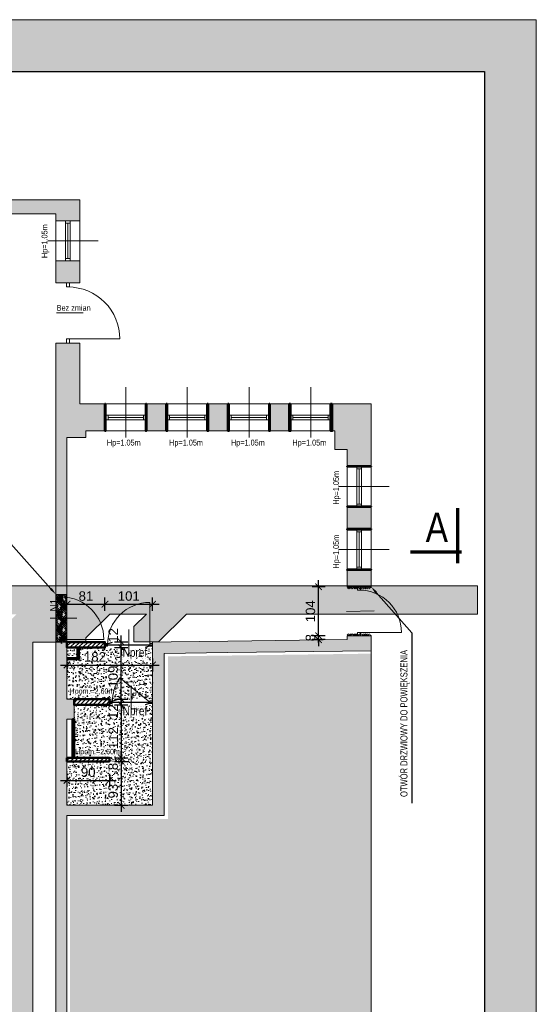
# Model space of a CAD drawing. Header units: millimetres. Extents: x 27795 to 53212, y -33906 to 41185.
# Tile 11 of 12: x 51801 to 52897, y -10352 to -8263. Entities that reach past the tile are written whole.
import ezdxf
from ezdxf import colors
from ezdxf.entities.mleader import LeaderData, LeaderLine
from ezdxf.math import Vec2, Vec3

# ---------------------------------------------------------------- set-up
doc = ezdxf.new("R2010")
doc.units = ezdxf.units.MM
doc.layers.get('0').update_dxf_attribs({"lineweight": 18})
doc.layers.get('Defpoints').update_dxf_attribs({"lineweight": 18})
for name, color, linetype, lineweight in [('BA_drz', 7, 'Continuous', 18), ('BA_txs', 2, 'Continuous', 18), ('Cienka', 7, 'Continuous', 18), ('PG_WIDOKOWE_CIENKIE', 1, 'Continuous', 18), ('PG_WYPOSAŻENIE', 1, 'Continuous', 18), ('PG_ŚCIANY_DZIAŁOWE', 3, 'Continuous', 18), ('PG_ŚCIANY_SŁUPY', 4, 'Continuous', 18), ('Przekrojowa', 60, 'Continuous', 18), ('WYBURZENIA', 160, 'Continuous', 30), ('Wymiarowa zewnętrzna', 50, 'Continuous', 18), ('WYPOSAŻENIE GARAŻU', 253, 'Continuous', 5)]:
    doc.layers.add(name, color=color, linetype=linetype, lineweight=lineweight)
doc.styles.add('BIKTC', font='bikromsw.shx', dxfattribs={"width": 0.8})
doc.styles.add('BIKTS', font='bikromsw.shx', dxfattribs={"width": 0.85})
doc.styles.get("Standard").update_dxf_attribs({"font": 'arial.ttf'})
doc.dimstyles.new('Styl 50', dxfattribs={"dimscale": 0, "dimtxt": 12.5, "dimasz": 8, "dimexe": 17.5, "dimexo": 0, "dimgap": 5, "dimtad": 1, "dimdec": 1, "dimtxsty": 'Standard', "dimblk": 'ARCHTICK', "dimcen": 6, "dimdle": 8, "dimadec": 0, "dimazin": 0, "dimtfac": 1, "dimtdec": 1, "dimtmove": 1, "dimatfit": 3, "dimldrblk": 'ARCHTICK', "dimfxl": 17.5, "dimfxlon": 1, "dimarcsym": 0})
pattern_1 = [(45, (-630.2565, 23161.467), (-4.49012806, 4.49012806), [])]
pattern_2 = [(45, (48897.756, -11743.978), (6.0616729, 10.1027881), [45.72, -22.86]), (135, (48897.756, -11743.978), (6.0616729, -10.1027881), [45.72, -22.86])]
pattern_3 = [(50, (48897.756, -11743.978), (18.218467, -1.59391), [1.905, -20.955]), (355, (48897.756, -11743.978), (-3.52434, 19.10568), [1.524, -16.76406]), (100.45144, (48899.274, -11744.11), (14.694125, 17.511775), [1.619, -17.809024]), (46.1842, (48897.756, -11738.898), (27.1079, -4.20423), [2.8575, -31.4325]), (96.63556, (48900.015, -11739.248), (23.74041, 24.74261), [2.4285, -26.71356]), (351.18415, (48897.756, -11738.898), (23.74041, 24.74261), [2.286, -25.14597]), (21, (48900.296, -11740.168), (15.16144, -10.22652), [1.905, -20.955]), (326, (48900.296, -11740.168), (6.1802, 18.4188), [1.524, -16.764]), (71.45144, (48901.56, -11741.02), (21.34164, 8.19228), [1.619, -17.80899]), (37.5, (48897.756, -11743.978), (0.30886, 8.455504), [0, -16.5608, 0, -17.018, 0, -16.8275]), (7.5, (48897.756, -11743.978), (6.681966, 10.018057), [0, -9.7028, 0, -16.1798, 0, -6.4135]), (327.5, (48892.092, -11743.978), (13.55906, -0.572874), [0, -6.35, 0, -19.812, 0, -26.289]), (317.5, (48889.552, -11743.978), (14.812918, 2.54265), [0, -8.255, 0, -13.1572, 0, -18.669])]

# ---------------------------------------------------------------- blocks, each defined once
blk = doc.blocks.new('A$C134dd6f3')
at = {"extrusion": (0, 0, -1)}
blk.add_line((55, 77.4), (55, 133.9), dxfattribs=at)
at = {"color": 0, "extrusion": (0, 0, -1)}
blk.add_line((0, 110), (0, 0), dxfattribs=at)
at = {"color": 0}
blk.add_arc((0, 110), 110, 270, 0, dxfattribs=at)
blk = doc.blocks.new('jamb')
blk.add_lwpolyline([(-0.5, -0.5), (-0.5, 0.5), (0.5, 0.5), (0.5, -0.5)], close=True)
blk = doc.blocks.new('dr1h901')
at = {"color": 0}
blk.add_line((-0.5, 0), (-0.5, 1), dxfattribs=at)
blk.add_line((0, 0.362), (0, -0.266))
blk.add_arc((-0.5, 0), 1, 0, 90, dxfattribs=at)
blk = doc.blocks.new('A$C6b6b2cc1')
at = {"color": 5, "lineweight": 20}
for p, q in [((17.9, 91), (29.9, 91)), ((17.9, 0), (29.9, 0))]:
    blk.add_line(p, q, dxfattribs=at)
for p, q in [((20.9, 85.5), (20.9, 91)), ((20.9, 91), (26.9, 91)), ((26.9, 85.5), (20.9, 85.5)), ((26.9, 91), (26.9, 85.5))]:
    blk.add_line(p, q)
at = {"color": 0, "extrusion": (0, 0, -1)}
blk.add_line((23.9, 5.5), (75.5, 69.3), dxfattribs=at)
at = {"extrusion": (0, 0, -1)}
blk.add_line((56.5, 45.5), (0, 45.5), dxfattribs=at)
at = {"color": 0, "extrusion": (0, 0, -1)}
blk.add_arc((-23.9, -4.5), 90, 90, 124.9595, dxfattribs=at)
at = {"layer": 'WYPOSAŻENIE GARAŻU', "color": 240, "true_color": 0xed1f24, "xscale": 5.5, "yscale": 5.999999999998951, "zscale": 5.5, "rotation": 90}
blk.add_blockref('jamb', (23.9, 2.8), dxfattribs=at)
blk = doc.blocks.new('A$Cbebb417c')
at = {"true_color": 0xffffff}
h = blk.add_hatch(color=7, dxfattribs=at)
h.dxf.hatch_style = 1
h.paths.add_polyline_path([(0, 4200), (0, 0), (2970, 0), (2970, 4200)])
h.paths.add_polyline_path([(300, 100), (300, 4100), (2870, 4100), (2870, 100)], flags=16)
at = {"layer": 'Cienka', "color": 1}
for p, q in [((0, 4200), (2970, 4200)), ((2970, 4200), (2970, 0))]:
    blk.add_line(p, q, dxfattribs=at)
at = {"layer": 'Przekrojowa', "color": 18, "lineweight": 30, "true_color": 0x000000}
for p, q in [((300, 4100), (2870, 4100)), ((2870, 4100), (2870, 100))]:
    blk.add_line(p, q, dxfattribs=at)
blk = doc.blocks.new('_ArchTick')
at = {"color": 0, "linetype": 'ByBlock', "const_width": 0.15}
blk.add_lwpolyline([(-0.5, -0.5), (0.5, 0.5)], dxfattribs=at)
blk = doc.blocks.new('*D612')
at = {"layer": 'Defpoints', "color": 0, "transparency": 16777216}
for p in [(51982.1, -9502.9), (51901.6, -9583.1), (51982.1, -9583.1)]:
    blk.add_point(p, dxfattribs=at)
at = {"layer": 'Wymiarowa zewnętrzna', "color": 0, "lineweight": -2, "transparency": 16777216}
for p, q in [((51887.6, -9502.9), (51996.1, -9502.9)), ((51901.6, -9516.9), (51901.6, -9488.9)), ((51982.1, -9516.9), (51982.1, -9488.9))]:
    blk.add_line(p, q, dxfattribs=at)
at = {"layer": 'Wymiarowa zewnętrzna', "color": 0, "lineweight": -2, "transparency": 16777216, "xscale": 14, "yscale": 14, "zscale": 14, "rotation": 180}
blk.add_blockref('_ArchTick', (51901.6, -9502.9), dxfattribs=at)
at = {"layer": 'Wymiarowa zewnętrzna', "color": 0, "lineweight": -2, "transparency": 16777216, "xscale": 14, "yscale": 14, "zscale": 14}
blk.add_blockref('_ArchTick', (51982.1, -9502.9), dxfattribs=at)
at = {"layer": 'Wymiarowa zewnętrzna', "color": 0, "transparency": 16777216, "insert": (51941.8, -9485.7), "char_height": 20, "attachment_point": 5}
blk.add_mtext('81', dxfattribs=at)
blk = doc.blocks.new('*D613')
at = {"layer": 'Defpoints', "color": 0, "transparency": 16777216}
for p in [(52083.1, -9502.9), (51982.1, -9583.1), (52083.1, -9583.1)]:
    blk.add_point(p, dxfattribs=at)
at = {"layer": 'Wymiarowa zewnętrzna', "color": 0, "lineweight": -2, "transparency": 16777216}
for p, q in [((51968.1, -9502.9), (52097.1, -9502.9)), ((51982.1, -9516.9), (51982.1, -9488.9)), ((52083.1, -9516.9), (52083.1, -9488.9))]:
    blk.add_line(p, q, dxfattribs=at)
at = {"layer": 'Wymiarowa zewnętrzna', "color": 0, "lineweight": -2, "transparency": 16777216, "xscale": 14, "yscale": 14, "zscale": 14, "rotation": 180}
blk.add_blockref('_ArchTick', (51982.1, -9502.9), dxfattribs=at)
at = {"layer": 'Wymiarowa zewnętrzna', "color": 0, "lineweight": -2, "transparency": 16777216, "xscale": 14, "yscale": 14, "zscale": 14}
blk.add_blockref('_ArchTick', (52083.1, -9502.9), dxfattribs=at)
at = {"layer": 'Wymiarowa zewnętrzna', "color": 0, "transparency": 16777216, "insert": (52032.6, -9485.7), "char_height": 20, "attachment_point": 5}
blk.add_mtext('101', dxfattribs=at)
blk = doc.blocks.new('*D614')
at = {"layer": 'Defpoints', "color": 0, "transparency": 16777216}
for p in [(51901.6, -9838.4), (51991.6, -9836.6), (51991.6, -9876.7)]:
    blk.add_point(p, dxfattribs=at)
at = {"layer": 'Wymiarowa zewnętrzna', "color": 0, "lineweight": -2, "transparency": 16777216}
for p, q in [((51887.6, -9876.7), (52005.6, -9876.7)), ((51901.6, -9862.7), (51901.6, -9890.7)), ((51991.6, -9862.7), (51991.6, -9890.7))]:
    blk.add_line(p, q, dxfattribs=at)
at = {"layer": 'Wymiarowa zewnętrzna', "color": 0, "lineweight": -2, "transparency": 16777216, "xscale": 14, "yscale": 14, "zscale": 14, "rotation": 180}
blk.add_blockref('_ArchTick', (51901.6, -9876.7), dxfattribs=at)
at = {"layer": 'Wymiarowa zewnętrzna', "color": 0, "lineweight": -2, "transparency": 16777216, "xscale": 14, "yscale": 14, "zscale": 14}
blk.add_blockref('_ArchTick', (51991.6, -9876.7), dxfattribs=at)
at = {"layer": 'Wymiarowa zewnętrzna', "color": 0, "transparency": 16777216, "insert": (51946.6, -9859.5), "char_height": 20, "attachment_point": 5}
blk.add_mtext('90', dxfattribs=at)
blk = doc.blocks.new('*D590')
at = {"layer": 'Defpoints', "color": 0, "transparency": 16777216}
for p in [(51969.9, -9836.6), (51969.9, -9929.6), (52016.7, -9929.6)]:
    blk.add_point(p, dxfattribs=at)
at = {"layer": 'Wymiarowa zewnętrzna', "color": 0, "lineweight": -2, "transparency": 16777216}
for p, q in [((52002.7, -9836.6), (52030.7, -9836.6)), ((52016.7, -9822.6), (52016.7, -9943.6)), ((52002.7, -9929.6), (52030.7, -9929.6))]:
    blk.add_line(p, q, dxfattribs=at)
at = {"layer": 'Wymiarowa zewnętrzna', "color": 0, "lineweight": -2, "transparency": 16777216, "xscale": 14, "yscale": 14, "zscale": 14}
for p, rotation in [((52016.7, -9836.6), 90), ((52016.7, -9929.6), 270)]:
    blk.add_blockref('_ArchTick', p, dxfattribs=dict(at, rotation=rotation))
at = {"layer": 'Wymiarowa zewnętrzna', "color": 0, "transparency": 16777216, "insert": (51999.5, -9899.6), "char_height": 20, "attachment_point": 5, "rotation": 90}
blk.add_mtext('93', dxfattribs=at)
blk = doc.blocks.new('*D591')
at = {"layer": 'Defpoints', "color": 0, "transparency": 16777216}
for p in [(51969.9, -9828.6), (51969.9, -9836.6), (52016.7, -9828.6)]:
    blk.add_point(p, dxfattribs=at)
at = {"layer": 'Wymiarowa zewnętrzna', "color": 0, "lineweight": -2, "transparency": 16777216}
for p, q in [((52016.7, -9828.6), (52016.7, -9814.6)), ((52002.7, -9828.6), (52030.7, -9828.6)), ((52002.7, -9836.6), (52030.7, -9836.6)), ((52016.7, -9836.6), (52016.7, -9828.6)), ((52016.7, -9836.6), (52016.7, -9850.6))]:
    blk.add_line(p, q, dxfattribs=at)
at = {"layer": 'Wymiarowa zewnętrzna', "color": 0, "lineweight": -2, "transparency": 16777216, "xscale": 14, "yscale": 14, "zscale": 14}
for p, rotation in [((52016.7, -9828.6), 270), ((52016.7, -9836.6), 90)]:
    blk.add_blockref('_ArchTick', p, dxfattribs=dict(at, rotation=rotation))
at = {"layer": 'Wymiarowa zewnętrzna', "color": 0, "transparency": 16777216, "insert": (51999.5, -9847.3), "char_height": 20, "attachment_point": 5, "rotation": 90}
blk.add_mtext('8', dxfattribs=at)
blk = doc.blocks.new('*D592')
at = {"layer": 'Defpoints', "color": 0, "transparency": 16777216}
for p in [(51970.4, -9716.6), (51969.9, -9828.6), (52016.7, -9828.6)]:
    blk.add_point(p, dxfattribs=at)
at = {"layer": 'Wymiarowa zewnętrzna', "color": 0, "lineweight": -2, "transparency": 16777216}
for p, q in [((52016.7, -9702.6), (52016.7, -9842.6)), ((52002.7, -9716.6), (52030.7, -9716.6)), ((52002.7, -9828.6), (52030.7, -9828.6))]:
    blk.add_line(p, q, dxfattribs=at)
at = {"layer": 'Wymiarowa zewnętrzna', "color": 0, "lineweight": -2, "transparency": 16777216, "xscale": 14, "yscale": 14, "zscale": 14}
for p, rotation in [((52016.7, -9716.6), 90), ((52016.7, -9828.6), 270)]:
    blk.add_blockref('_ArchTick', p, dxfattribs=dict(at, rotation=rotation))
at = {"layer": 'Wymiarowa zewnętrzna', "color": 0, "transparency": 16777216, "insert": (51999.7, -9786.9), "char_height": 20, "attachment_point": 5, "rotation": 90}
blk.add_mtext('112', dxfattribs=at)
blk = doc.blocks.new('*D593')
at = {"layer": 'Defpoints', "color": 0, "transparency": 16777216}
for p in [(51970.4, -9704.6), (52016.7, -9704.6), (51970.4, -9716.6)]:
    blk.add_point(p, dxfattribs=at)
at = {"layer": 'Wymiarowa zewnętrzna', "color": 0, "lineweight": -2, "transparency": 16777216}
for p, q in [((52016.7, -9704.6), (52016.7, -9690.6)), ((52002.7, -9704.6), (52030.7, -9704.6)), ((52016.7, -9716.6), (52016.7, -9704.6)), ((52002.7, -9716.6), (52030.7, -9716.6)), ((52016.7, -9716.6), (52016.7, -9730.6))]:
    blk.add_line(p, q, dxfattribs=at)
at = {"layer": 'Wymiarowa zewnętrzna', "color": 0, "lineweight": -2, "transparency": 16777216, "xscale": 14, "yscale": 14, "zscale": 14}
for p, rotation in [((52016.7, -9704.6), 270), ((52016.7, -9716.6), 90)]:
    blk.add_blockref('_ArchTick', p, dxfattribs=dict(at, rotation=rotation))
at = {"layer": 'Wymiarowa zewnętrzna', "color": 0, "transparency": 16777216, "insert": (51999.7, -9730.6), "char_height": 20, "attachment_point": 5, "rotation": 90}
blk.add_mtext('12', dxfattribs=at)
blk = doc.blocks.new('*D594')
at = {"layer": 'Defpoints', "color": 0, "transparency": 16777216}
for p in [(51960.4, -9595.1), (52016.7, -9595.1), (51970.4, -9704.6)]:
    blk.add_point(p, dxfattribs=at)
at = {"layer": 'Wymiarowa zewnętrzna', "color": 0, "lineweight": -2, "transparency": 16777216}
for p, q in [((52016.7, -9718.6), (52016.7, -9581.1)), ((52002.7, -9595.1), (52030.7, -9595.1)), ((52002.7, -9704.6), (52030.7, -9704.6))]:
    blk.add_line(p, q, dxfattribs=at)
at = {"layer": 'Wymiarowa zewnętrzna', "color": 0, "lineweight": -2, "transparency": 16777216, "xscale": 14, "yscale": 14, "zscale": 14}
for p, rotation in [((52016.7, -9595.1), 90), ((52016.7, -9704.6), 270)]:
    blk.add_blockref('_ArchTick', p, dxfattribs=dict(at, rotation=rotation))
at = {"layer": 'Wymiarowa zewnętrzna', "color": 0, "transparency": 16777216, "insert": (51999.5, -9656.5), "char_height": 20, "attachment_point": 5, "rotation": 90}
blk.add_mtext('109', dxfattribs=at)
blk = doc.blocks.new('*D615')
at = {"layer": 'Defpoints', "color": 0, "transparency": 16777216}
for p in [(51982.1, -9583.1), (52016.7, -9583.1), (51982.1, -9595.1)]:
    blk.add_point(p, dxfattribs=at)
at = {"layer": 'Wymiarowa zewnętrzna', "color": 0, "lineweight": -2, "transparency": 16777216}
for p, q in [((52002.7, -9583.1), (52030.7, -9583.1)), ((52016.7, -9583.1), (52016.7, -9569.1)), ((52016.7, -9595.1), (52016.7, -9583.1)), ((52002.7, -9595.1), (52030.7, -9595.1)), ((52016.7, -9595.1), (52016.7, -9609.1))]:
    blk.add_line(p, q, dxfattribs=at)
at = {"layer": 'Wymiarowa zewnętrzna', "color": 0, "lineweight": -2, "transparency": 16777216, "xscale": 14, "yscale": 14, "zscale": 14}
for p, rotation in [((52016.7, -9583.1), 270), ((52016.7, -9595.1), 90)]:
    blk.add_blockref('_ArchTick', p, dxfattribs=dict(at, rotation=rotation))
at = {"layer": 'Wymiarowa zewnętrzna', "color": 0, "transparency": 16777216, "insert": (51999.7, -9569.1), "char_height": 20, "attachment_point": 5, "rotation": 90}
blk.add_mtext('12', dxfattribs=at)
blk = doc.blocks.new('*D616')
at = {"layer": 'Defpoints', "color": 0, "transparency": 16777216}
for p in [(52435.3, -9569.9), (52495.6, -9569.9), (52495.6, -9578.1)]:
    blk.add_point(p, dxfattribs=at)
at = {"layer": 'Wymiarowa zewnętrzna', "color": 0, "lineweight": -2, "transparency": 16777216}
for p, q in [((52435.3, -9569.9), (52435.3, -9555.9)), ((52449.3, -9569.9), (52421.3, -9569.9)), ((52449.3, -9578.1), (52421.3, -9578.1)), ((52435.3, -9578.1), (52435.3, -9569.9)), ((52435.3, -9578.1), (52435.3, -9592.1))]:
    blk.add_line(p, q, dxfattribs=at)
at = {"layer": 'Wymiarowa zewnętrzna', "color": 0, "lineweight": -2, "transparency": 16777216, "xscale": 14, "yscale": 14, "zscale": 14}
for p, rotation in [((52435.3, -9569.9), 270), ((52435.3, -9578.1), 90)]:
    blk.add_blockref('_ArchTick', p, dxfattribs=dict(at, rotation=rotation))
at = {"layer": 'Wymiarowa zewnętrzna', "color": 0, "transparency": 16777216, "insert": (52418.1, -9574), "char_height": 20, "attachment_point": 5, "rotation": 90}
blk.add_mtext('8', dxfattribs=at)
blk = doc.blocks.new('*D617')
at = {"layer": 'Defpoints', "color": 0, "transparency": 16777216}
for p in [(52435.3, -9465.9), (52495.6, -9465.9), (52495.6, -9569.9)]:
    blk.add_point(p, dxfattribs=at)
at = {"layer": 'Wymiarowa zewnętrzna', "color": 0, "lineweight": -2, "transparency": 16777216}
for p, q in [((52435.3, -9583.9), (52435.3, -9451.9)), ((52449.3, -9465.9), (52421.3, -9465.9)), ((52449.3, -9569.9), (52421.3, -9569.9))]:
    blk.add_line(p, q, dxfattribs=at)
at = {"layer": 'Wymiarowa zewnętrzna', "color": 0, "lineweight": -2, "transparency": 16777216, "xscale": 14, "yscale": 14, "zscale": 14}
for p, rotation in [((52435.3, -9465.9), 90), ((52435.3, -9569.9), 270)]:
    blk.add_blockref('_ArchTick', p, dxfattribs=dict(at, rotation=rotation))
at = {"layer": 'Wymiarowa zewnętrzna', "color": 0, "transparency": 16777216, "insert": (52418.1, -9517.9), "char_height": 20, "attachment_point": 5, "rotation": 90}
blk.add_mtext('104', dxfattribs=at)
blk = doc.blocks.new('*D606')
at = {"layer": 'Defpoints', "color": 0, "transparency": 16777216}
for p in [(51901.6, -9603), (52083.1, -9603.6), (52083.1, -9632)]:
    blk.add_point(p, dxfattribs=at)
at = {"layer": 'Wymiarowa zewnętrzna', "color": 0, "lineweight": -2, "transparency": 16777216}
for p, q in [((51901.6, -9618), (51901.6, -9646)), ((52083.1, -9618), (52083.1, -9646)), ((51887.6, -9632), (52097.1, -9632))]:
    blk.add_line(p, q, dxfattribs=at)
at = {"layer": 'Wymiarowa zewnętrzna', "color": 0, "lineweight": -2, "transparency": 16777216, "xscale": 14, "yscale": 14, "zscale": 14, "rotation": 180}
blk.add_blockref('_ArchTick', (51901.6, -9632), dxfattribs=at)
at = {"layer": 'Wymiarowa zewnętrzna', "color": 0, "lineweight": -2, "transparency": 16777216, "xscale": 14, "yscale": 14, "zscale": 14}
blk.add_blockref('_ArchTick', (52083.1, -9632), dxfattribs=at)
at = {"layer": 'Wymiarowa zewnętrzna', "color": 0, "transparency": 16777216, "insert": (51960.9, -9614.8), "char_height": 20, "attachment_point": 5}
blk.add_mtext('182', dxfattribs=at)

msp = doc.modelspace()

# ---------------------------------------------------------------- hatches: boundary and pattern name
at = {"true_color": 0x636466, "transparency": 33554610}
h = msp.add_hatch(dxfattribs=at)
h.set_pattern_fill('AR-CONC', color=251, scale=0.1)
h.paths.add_polyline_path([(51302.79, -9708.36), (51302.79, -9569.36), (51398.17, -9473.99), (51251.94, -9327.76), (51224.54, -9300.36), (51309.4, -9300.36), (51473.1, -9464.07), (52772.23, -9464.07), (52772.23, -9524.07), (52154.78, -9524.07), (52095.89, -9582.96), (52043.72, -9582.96), (52043.72, -9550.28), (52069.93, -9524.07), (51992.25, -9524.07), (51941.78, -9574.54), (51941.78, -9583.12), (51901.59, -9583.12), (51828.9, -9583.12), (51828.9, -10531.48), (52199.78, -10902.36), (52114.92, -10902.36), (52112.09, -10899.53), (52112.09, -10883.86), (52096.42, -10883.86), (51828.9, -10616.33), (51828.9, -10837.09), (51942.09, -10837.09), (51942.09, -10895.86), (51866.59, -10895.86), (51866.59, -10936.86), (51839.36, -10936.86), (51755.94, -10853.44), (51443.39, -10853.44), (51359.97, -10936.86), (51343.09, -10936.86), (51343.09, -10895.86), (51244.72, -10895.86), (51244.72, -10873.64), (51324.93, -10793.44), (51768.9, -10793.44), (51768.9, -9549.68), (51794.51, -9524.07), (51432.94, -9524.07), (51362.79, -9594.22), (51362.79, -9708.36)])
h = msp.add_hatch(dxfattribs=at)
h.set_pattern_fill('AR-CONC', color=251, scale=0.1)
h.set_pattern_definition(pattern_3)
h.paths.add_polyline_path([(51901.59, -9704.62), (51901.59, -9595.12), (52083.09, -9595.12), (52083.09, -9704.62)])
at = {"lineweight": 20, "true_color": 0x939598}
h = msp.add_hatch(dxfattribs=at)
h.set_pattern_fill('ANGLE', color=252, scale=2, angle=45)
h.set_pattern_definition([(45, (-611.841, 16051.589), (-9.8782817, 9.8782817), [10.16, -3.81]), (135, (-611.841, 16051.589), (-9.8782817, -9.8782817), [10.16, -3.81])])
h.paths.add_polyline_path([(52115.71, -9958.35), (51908.1, -9958.35), (51908.1, -10506.99), (52546.59, -10506.99), (52546.47, -9607.88), (52495.48, -9608.5), (52495.59, -9608.54), (52115.71, -9613.54)])
at = {"true_color": 0x636466, "transparency": 33554610}
h = msp.add_hatch(dxfattribs=at)
h.set_pattern_fill('AR-CONC', color=251, scale=0.1)
h.set_pattern_definition(pattern_3)
h.paths.add_polyline_path([(51901.59, -9929.62), (51901.59, -9838.37), (51901.59, -9836.62), (51991.59, -9836.62), (51991.59, -9828.62), (51916.59, -9828.62), (51916.59, -9716.62), (52083.09, -9716.68), (52083.09, -9929.62)])
at = {"layer": 'PG_WIDOKOWE_CIENKIE', "lineweight": 18}
h = msp.add_hatch(dxfattribs=at)
h.set_pattern_fill('LINE', scale=2, angle=45)
h.set_pattern_definition(pattern_1)
h.paths.add_polyline_path([(51982.09, -9583.12), (51901.59, -9583.12), (51901.59, -9595.12), (51982.09, -9595.12)])
h = msp.add_hatch(dxfattribs=at)
h.set_pattern_fill('LINE', scale=2, angle=45)
h.set_pattern_definition(pattern_1)
h.paths.add_polyline_path([(51992.09, -9704.62), (51916.59, -9704.62), (51916.59, -9716.62), (51992.09, -9716.62)])
h = msp.add_hatch(dxfattribs=at)
h.set_pattern_fill('LINE', scale=2, angle=45)
h.set_pattern_definition(pattern_1)
h.paths.add_polyline_path([(51991.59, -9828.62), (51901.59, -9828.62), (51901.59, -9836.62), (51991.59, -9836.62)])
at = {"layer": 'PG_ŚCIANY_DZIAŁOWE', "true_color": 0x939598, "transparency": 33554610}
h = msp.add_hatch(color=252, dxfattribs=at)
h.dxf.hatch_style = 1
h.paths.add_polyline_path([(51710.09, -8766.86), (51742.09, -8766.86), (51742.09, -8718.86), (51710.09, -8718.86), (51710.09, -8674.86), (51878.09, -8674.86), (51878.09, -8689.61), (51929.09, -8689.61), (51929.09, -8644.86), (51680.09, -8644.86), (51680.09, -9105.86), (50589.59, -9105.86), (50589.59, -9135.86), (50681.59, -9135.86), (50681.59, -9149.86), (50724.59, -9149.86), (50724.59, -9135.86), (51280.59, -9135.86), (51280.59, -9149.86), (51324.59, -9149.86), (51324.59, -9135.86), (51710.09, -9135.86)])
h = msp.add_hatch(color=252, dxfattribs=at)
h.dxf.hatch_style = 1
h.paths.add_polyline_path([(51929.09, -8774.61), (51878.09, -8774.61), (51878.09, -8820.86), (51929.09, -8820.86)])
h = msp.add_hatch(color=252, dxfattribs=at)
h.dxf.hatch_style = 1
h.paths.add_polyline_path([(51884.84, -9577.62), (51889.84, -9577.62), (51889.84, -9583.12), (51884.84, -9583.12)])
h.paths.add_polyline_path([(51878.09, -9482.12), (51901.59, -9482.12), (51901.59, -9149.12), (51941.59, -9149.12), (51941.59, -9135.12), (51982.09, -9135.12), (51982.09, -9077.86), (51929.09, -9077.86), (51929.09, -8948.86), (51878.09, -8948.86)])
h.paths.add_polyline_path([(51901.59, -9583.12), (51889.84, -9583.12), (51889.84, -9577.62), (51884.84, -9577.62), (51884.84, -9583.12), (51878.09, -9583.12), (51878.09, -10536.86), (52073.22, -10536.86), (52073.22, -10576.61), (52093.09, -10576.61), (52093.09, -10759.86), (52378.09, -10759.86), (52378.09, -10744.86), (52108.09, -10744.86), (52108.09, -10536.86), (52496.09, -10536.86), (52496.09, -10759.86), (52535.09, -10759.86), (52535.09, -10762.86), (52665.14, -10762.86), (52704.09, -10762.86), (52741.02, -10732.86), (52546.59, -10732.86), (52546.59, -10511.86), (51901.59, -10511.86), (51901.59, -9951.12), (52083.09, -9951.12), (52083.09, -9929.62), (51901.59, -9929.62), (51901.59, -9747.12), (51916.59, -9747.12), (51916.59, -9704.62), (51901.59, -9704.62)])
h = msp.add_hatch(color=252, dxfattribs=at)
h.dxf.hatch_style = 1
h.paths.add_polyline_path([(52112.09, -9077.86), (52070.09, -9077.86), (52070.09, -9135.12), (52112.09, -9135.12)])
h = msp.add_hatch(color=252, dxfattribs=at)
h.dxf.hatch_style = 1
h.paths.add_polyline_path([(52243.09, -9077.86), (52201.09, -9077.86), (52201.09, -9135.12), (52243.09, -9135.12)])
h = msp.add_hatch(color=252, dxfattribs=at)
h.dxf.hatch_style = 1
h.paths.add_polyline_path([(52372.59, -9077.86), (52332.09, -9077.86), (52332.09, -9135.12), (52372.59, -9135.12)])
h = msp.add_hatch(color=252, dxfattribs=at)
h.dxf.hatch_style = 1
h.paths.add_polyline_path([(52546.59, -9077.86), (52464.09, -9077.86), (52464.09, -9135.12), (52469.59, -9135.12), (52469.59, -9174.62), (52483.25, -9174.62), (52495.59, -9174.62), (52495.59, -9210.12), (52546.59, -9210.12)])
h = msp.add_hatch(color=252, dxfattribs=at)
h.dxf.hatch_style = 1
h.paths.add_polyline_path([(52546.59, -9296.12), (52495.59, -9296.12), (52495.59, -9343.12), (52546.59, -9343.12)])
h = msp.add_hatch(color=252, dxfattribs=at)
h.dxf.hatch_style = 1
h.paths.add_polyline_path([(52546.59, -9430.12), (52495.59, -9430.12), (52495.59, -9465.87), (52546.59, -9465.87)])
h = msp.add_hatch(color=252, dxfattribs=at)
h.dxf.hatch_style = 1
h.paths.add_polyline_path([(52546.59, -9577.5), (52546.59, -9569.87), (52495.59, -9569.87), (52495.59, -9578.12), (52242.59, -9581.18), (52122.59, -9582.64), (52083.09, -9583.12), (52083.09, -9929.62), (52083.09, -9951.12), (52107.59, -9951.12), (52107.59, -9607.32), (52242.59, -9605.68), (52546.59, -9602)])
at = {"layer": 'WYBURZENIA', "lineweight": 18, "true_color": 0x636466, "transparency": 33554674}
h = msp.add_hatch(dxfattribs=at)
h.set_pattern_fill('HOUND', color=251, scale=1.8, angle=45)
h.set_pattern_definition(pattern_2)
h.paths.add_polyline_path([(51878.09, -9482.12), (51901.59, -9482.12), (51901.59, -9583.12), (51878.09, -9583.12)])
h = msp.add_hatch(dxfattribs=at)
h.set_pattern_fill('HOUND', color=251, scale=1.8, angle=45)
h.set_pattern_definition(pattern_2)
h.paths.add_polyline_path([(52495.59, -9465.87), (52546.59, -9465.87), (52546.59, -9470.12), (52495.59, -9470.12)])
h = msp.add_hatch(dxfattribs=at)
h.set_pattern_fill('HOUND', color=251, scale=1.8, angle=45)
h.set_pattern_definition(pattern_2)
h.paths.add_polyline_path([(52495.59, -9565.62), (52546.59, -9565.62), (52546.59, -9569.87), (52495.59, -9569.87)])

# ---------------------------------------------------------------- linework, layer by layer
at = {"lineweight": 20}
for p, q in [((51929.09, -8644.86), (51680.09, -8644.86)), ((51929.09, -8820.86), (51929.09, -8644.86)), ((51878.09, -8674.86), (51710.09, -8674.86)), ((51878.09, -8820.86), (51878.09, -8674.86)), ((51878.09, -8689.61), (51929.09, -8689.61)), ((51967.61, -8732.11), (51860.8, -8732.11)), ((51929.09, -8774.61), (51878.09, -8774.61)), ((51929.09, -8820.86), (51878.09, -8820.86)), ((51878.09, -8948.86), (51878.09, -9482.12)), ((51929.09, -8948.86), (51878.09, -8948.86)), ((51929.09, -9077.86), (51929.09, -8948.86)), ((52026.31, -9042.47), (52026.31, -9149.28)), ((52156.81, -9042.47), (52156.81, -9149.28)), ((52287.81, -9042.47), (52287.81, -9149.28)), ((52418.56, -9042.47), (52418.56, -9149.28)), ((51982.09, -9135.12), (51982.09, -9077.86)), ((52070.09, -9135.12), (52070.09, -9077.86)), ((52112.09, -9135.12), (52112.09, -9077.86)), ((52201.09, -9135.12), (52201.09, -9077.86)), ((52243.09, -9135.12), (52243.09, -9077.86)), ((52332.09, -9135.12), (52332.09, -9077.86)), ((52372.59, -9135.12), (52372.59, -9077.86)), ((52464.09, -9135.12), (52464.09, -9077.86)), ((51901.59, -9149.12), (51941.59, -9149.12)), ((52469.59, -9135.12), (51941.59, -9135.12)), ((51941.59, -9149.12), (51941.59, -9135.12)), ((52469.59, -9174.62), (52469.59, -9135.12)), ((52469.59, -9174.62), (52495.59, -9174.62)), ((52495.59, -9210.12), (52546.59, -9210.12)), ((52526.09, -9210.62), (52516.09, -9210.62)), ((52585.11, -9253.33), (52478.3, -9253.33)), ((52526.09, -9295.62), (52516.09, -9295.62)), ((52495.59, -9343.12), (52546.59, -9343.12)), ((52495.59, -9343.12), (52546.59, -9343.12)), ((52495.59, -9343.12), (52546.59, -9343.12)), ((52526.09, -9344.12), (52516.09, -9344.12)), ((52585.11, -9386.62), (52478.3, -9386.62)), ((52495.59, -9430.12), (52546.59, -9430.12)), ((52526.09, -9429.12), (52516.09, -9429.12)), ((52495.59, -9465.87), (52546.59, -9465.87)), ((52521.09, -9562.87), (52611.09, -9562.87)), ((51878.09, -9583.12), (51878.09, -10536.86)), ((52122.59, -9582.64), (52083.09, -9583.12)), ((52122.59, -9582.64), (52242.59, -9581.18)), ((52495.59, -9578.12), (52242.59, -9581.18)), ((52495.59, -9578.12), (52495.59, -9569.87)), ((52495.59, -9569.87), (52546.59, -9569.87)), ((52242.59, -9605.68), (52107.59, -9607.32)), ((52546.59, -9602), (52242.59, -9605.68)), ((51901.59, -9929.62), (51971.59, -9929.62)), ((51901.59, -9929.62), (52083.09, -9929.62)), ((51901.59, -10511.86), (51901.59, -9951.12))]:
    msp.add_line(p, q, dxfattribs=at)
for p, q in [((51898.59, -8689.61), (51898.59, -8774.61)), ((51908.59, -8689.61), (51908.59, -8774.61)), ((51898.59, -8694.61), (51908.59, -8694.61)), ((51903.59, -8694.61), (51903.59, -8769.61)), ((51908.59, -8769.61), (51898.59, -8769.61)), ((51906.59, -8820.86), (51900.59, -8820.86)), ((51900.59, -8820.86), (51900.59, -8829.86)), ((51900.59, -8829.86), (51906.59, -8829.86)), ((51906.59, -8829.86), (51906.59, -8820.86)), ((51906.59, -8939.86), (51900.59, -8939.86)), ((51900.59, -8939.86), (51900.59, -8948.86)), ((51906.59, -8948.86), (51906.59, -8939.86)), ((51900.59, -8948.86), (51906.59, -8948.86)), ((52068.59, -9101.49), (51983.59, -9101.49)), ((51983.59, -9101.49), (51983.59, -9111.49)), ((51988.59, -9101.49), (51988.59, -9111.49)), ((52063.59, -9106.49), (51988.59, -9106.49)), ((52063.59, -9101.49), (52063.59, -9111.49)), ((52068.59, -9101.49), (52068.59, -9111.49)), ((52199.09, -9101.49), (52114.09, -9101.49)), ((52114.09, -9101.49), (52114.09, -9111.49)), ((52119.09, -9101.49), (52119.09, -9111.49)), ((52194.09, -9106.49), (52119.09, -9106.49)), ((52194.09, -9101.49), (52194.09, -9111.49)), ((52199.09, -9101.49), (52199.09, -9111.49)), ((52330.09, -9101.49), (52245.09, -9101.49)), ((52245.09, -9101.49), (52245.09, -9111.49)), ((52250.09, -9101.49), (52250.09, -9111.49)), ((52325.09, -9106.49), (52250.09, -9106.49)), ((52325.09, -9101.49), (52325.09, -9111.49)), ((52330.09, -9101.49), (52330.09, -9111.49)), ((52460.84, -9101.49), (52375.84, -9101.49)), ((52375.84, -9101.49), (52375.84, -9111.49)), ((52380.84, -9101.49), (52380.84, -9111.49)), ((52455.84, -9106.49), (52380.84, -9106.49)), ((52455.84, -9101.49), (52455.84, -9111.49)), ((52460.84, -9101.49), (52460.84, -9111.49)), ((52068.59, -9111.49), (51983.59, -9111.49)), ((52199.09, -9111.49), (52114.09, -9111.49)), ((52330.09, -9111.49), (52245.09, -9111.49)), ((52460.84, -9111.49), (52375.84, -9111.49)), ((52516.09, -9295.62), (52516.09, -9210.62)), ((52526.09, -9295.62), (52526.09, -9210.62)), ((52526.09, -9215.62), (52516.09, -9215.62)), ((52521.09, -9290.62), (52521.09, -9215.62)), ((52526.09, -9290.62), (52516.09, -9290.62)), ((52516.09, -9429.12), (52516.09, -9344.12)), ((52526.09, -9349.12), (52516.09, -9349.12)), ((52521.09, -9424.12), (52521.09, -9349.12)), ((52526.09, -9429.12), (52526.09, -9344.12)), ((52526.09, -9424.12), (52516.09, -9424.12)), ((52518.09, -9465.87), (52524.09, -9465.87)), ((52518.09, -9465.87), (52518.09, -9472.87)), ((52518.09, -9472.87), (52524.09, -9472.87)), ((52524.09, -9472.87), (52524.09, -9465.87)), ((52518.09, -9562.87), (52524.09, -9562.87)), ((52518.09, -9569.87), (52518.09, -9562.87)), ((52524.09, -9562.87), (52524.09, -9569.87)), ((52518.09, -9569.87), (52524.09, -9569.87)), ((52546.59, -10732.86), (52546.59, -9577.5))]:
    msp.add_line(p, q)
at = {"lineweight": 18}
msp.add_line((51916.59, -9804.98), (51916.59, -9753.66), dxfattribs=at)
at = {"lineweight": 20}
msp.add_arc((52521.09, -9562.87), 90, 0, 90, dxfattribs=at)
at = {"layer": 'Cienka'}
for p, q in [((51901.59, -9482.12), (51878.09, -9482.12)), ((52494.56, -9518.39), (52552.83, -9517.23)), ((51901.59, -9583.12), (51878.09, -9583.12)), ((52083.09, -9583.12), (52083.09, -9595.12)), ((51901.59, -9595.12), (51901.59, -9704.62)), ((52083.09, -9704.62), (52083.09, -9716.62)), ((51916.59, -9716.62), (51916.59, -9828.62)), ((51901.59, -9929.62), (51901.59, -9836.62)), ((51901.59, -9836.62), (51901.59, -9929.62))]:
    msp.add_line(p, q, dxfattribs=at)
at = {"layer": 'Defpoints', "color": 6, "lineweight": 20}
msp.add_lwpolyline([(51302.79, -9708.36), (51302.79, -9569.36), (51398.17, -9473.99), (51251.94, -9327.76), (51224.54, -9300.36), (51309.4, -9300.36), (51473.1, -9464.07), (52772.23, -9464.07), (52772.23, -9524.07), (52154.78, -9524.07), (52095.89, -9582.96), (52043.72, -9582.96), (52043.72, -9550.28), (52069.93, -9524.07), (51992.25, -9524.07), (51941.78, -9574.54), (51941.78, -9583.12), (51901.59, -9583.12), (51828.9, -9583.12), (51828.9, -10531.48)], dxfattribs=at)
msp.add_lwpolyline([(51878.09, -9482.12), (51901.59, -9482.12), (51901.59, -9583.12), (51878.09, -9583.12)], close=True, dxfattribs=at)
at = {"layer": 'PG_WIDOKOWE_CIENKIE', "color": 18, "lineweight": 70, "true_color": 0x000000}
for p, q in [((52730.4, -9415.62), (52730.4, -9299.12)), ((52630.4, -9392.12), (52738.4, -9392.12))]:
    msp.add_line(p, q, dxfattribs=at)
at = {"layer": 'PG_WIDOKOWE_CIENKIE', "color": 18, "lineweight": 50, "true_color": 0x000000}
for p, q in [((51923.59, -9595.12), (51923.59, -9617.09)), ((51926.59, -9595.12), (51926.59, -9620.12)), ((51926.59, -9620.12), (51901.59, -9619.87)), ((51923.59, -9617.09), (51901.62, -9616.87)), ((51992.09, -9704.62), (51992.09, -9716.62)), ((51916.59, -9716.62), (51992.09, -9716.62)), ((51913.59, -9747.12), (51913.59, -9828.62)), ((51916.59, -9747.12), (51916.59, -9828.62)), ((51901.59, -9836.62), (51991.59, -9836.62)), ((51991.59, -9828.62), (51991.59, -9836.62))]:
    msp.add_line(p, q, dxfattribs=at)
for points in [[(51983.59, -9077.86), (51982.09, -9077.86), (51982.09, -9135.12), (51983.59, -9135.12)], [(52070.09, -9077.86), (52068.59, -9077.86), (52068.59, -9135.12), (52070.09, -9135.12)], [(52114.09, -9077.86), (52112.09, -9077.86), (52112.09, -9135.12), (52114.09, -9135.12)], [(52201.09, -9077.86), (52199.09, -9077.86), (52199.09, -9135.12), (52201.09, -9135.12)], [(52245.09, -9077.86), (52243.09, -9077.86), (52243.09, -9135.12), (52245.09, -9135.12)], [(52332.09, -9077.86), (52330.09, -9077.86), (52330.09, -9135.12), (52332.09, -9135.12)], [(52375.84, -9077.86), (52372.59, -9077.86), (52372.59, -9135.12), (52375.84, -9135.12)], [(52464.09, -9077.86), (52460.84, -9077.86), (52460.84, -9135.12), (52464.09, -9135.12)], [(52495.59, -9210.12), (52546.59, -9210.12), (52546.59, -9210.62), (52495.59, -9210.62)], [(52495.59, -9295.62), (52546.59, -9295.62), (52546.59, -9296.12), (52495.59, -9296.12)], [(52495.59, -9343.12), (52546.59, -9343.12), (52546.59, -9344.12), (52495.59, -9344.12)], [(52495.59, -9429.12), (52546.59, -9429.12), (52546.59, -9430.12), (52495.59, -9430.12)], [(51901.59, -9583.12), (51982.09, -9583.12), (51982.09, -9595.12), (51901.59, -9595.12)], [(51916.59, -9704.62), (51992.09, -9704.62), (51992.09, -9716.62), (51916.59, -9716.62)], [(51913.59, -9747.12), (51916.59, -9747.12), (51916.59, -9828.62), (51913.59, -9828.62)], [(51901.59, -9828.62), (51991.59, -9828.62), (51991.59, -9836.62), (51901.59, -9836.62)]]:
    msp.add_lwpolyline(points, close=True, dxfattribs=at)
msp.add_lwpolyline([(51982.09, -9595.12), (51982.09, -9595.12), (51901.59, -9595.12), (51901.59, -9595.12), (51982.09, -9595.12), (51982.09, -9583.12), (51901.59, -9583.12), (51901.59, -9583.12), (51982.09, -9583.12), (51982.09, -9583.12)], dxfattribs=at)
at = {"layer": 'PG_ŚCIANY_DZIAŁOWE', "color": 18, "true_color": 0x000000}
for p, q in [((51901.59, -9149.12), (51901.59, -9482.12)), ((51901.59, -9583.12), (51901.59, -9704.62)), ((52083.09, -9929.62), (52083.09, -9583.12)), ((51901.59, -9704.62), (51916.59, -9704.62)), ((51916.59, -9747.12), (51916.59, -9704.62)), ((51916.59, -9704.62), (51992.09, -9704.62)), ((51901.59, -9747.12), (51901.59, -9929.62)), ((51901.59, -9747.12), (51916.59, -9747.12)), ((51901.59, -9828.62), (51991.59, -9828.62))]:
    msp.add_line(p, q, dxfattribs=at)
at = {"layer": 'PG_ŚCIANY_SŁUPY', "color": 18, "true_color": 0x000000}
for p, q in [((51929.09, -9077.86), (52546.59, -9077.86)), ((52546.59, -9465.87), (52546.59, -9077.86)), ((52495.59, -9465.87), (52495.59, -9174.62)), ((52495.59, -9578.12), (52495.59, -9569.87)), ((52546.59, -9577.5), (52546.59, -9569.87)), ((52107.59, -9951.12), (52107.59, -9607.32)), ((51901.59, -9951.12), (52107.59, -9951.12)), ((52083.09, -9951.12), (52107.59, -9951.12))]:
    msp.add_line(p, q, dxfattribs=at)
at = {"layer": 'WYBURZENIA', "color": 7}
for p, q in [((51889.81, -9586.18), (51889.81, -9481.83)), ((51894.81, -9498.83), (51889.81, -9483.83)), ((51884.81, -9571.18), (51889.81, -9586.18)), ((51997.09, -9584.12), (51982.09, -9589.12)), ((51982.09, -9589.12), (52083.09, -9589.12)), ((52068.09, -9594.12), (52083.09, -9589.12)), ((52007.09, -9705.62), (51992.09, -9710.62)), ((51992.09, -9710.62), (52083.09, -9710.62)), ((52068.09, -9715.62), (52083.09, -9710.62))]:
    msp.add_line(p, q, dxfattribs=at)

# ---------------------------------------------------------------- block references
at = {"color": 51, "true_color": 0xf7f281, "xscale": 1.1, "yscale": 1.1, "zscale": 1.1}
msp.add_blockref('A$Cbebb417c', (49630.07, -12882.68), dxfattribs=at)
at = {"lineweight": 20, "rotation": 89.99999999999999}
msp.add_blockref('A$C134dd6f3', (52013.59, -8939.86), dxfattribs=at)
at = {"color": 5, "lineweight": 20, "rotation": 90.00000000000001}
msp.add_blockref('A$C6b6b2cc1', (52083.09, -9734.51), dxfattribs=at)
at = {"layer": 'BA_drz', "color": 18, "true_color": 0x000000}
for name, p, xscale, yscale, zscale, rotation in [('jamb', (51889.84, -9484.87), -5.5, 5.999999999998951, 5.5, 90), ('dr1h901', (51889.84, -9532.62), -90, 90, -90, 270), ('jamb', (51889.84, -9580.37), -5.5, 5.999999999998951, 5.5, 90), ('jamb', (51984.84, -9589.12), -5.5, 5.999999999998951, 5.5, 180), ('jamb', (52080.34, -9589.12), -5.5, 5.999999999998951, 5.5, 180)]:
    msp.add_blockref(name, p, dxfattribs=dict(at, xscale=xscale, yscale=yscale, zscale=zscale, rotation=rotation))
at = {"layer": 'BA_drz', "color": 18, "true_color": 0x000000, "xscale": -90, "yscale": 90, "zscale": -90}
msp.add_blockref('dr1h901', (52032.59, -9589.12), dxfattribs=at)

# ---------------------------------------------------------------- texts
at = {"layer": 'BA_txs', "color": 18, "true_color": 0x000000, "style": 'BIKTS', "width": 0.85}
for p in [(51860.17, -8768.56), (52478.64, -9291.89), (52478.64, -9427.17)]:
    msp.add_text('Hp=1.05m', height=12.5, rotation=90, dxfattribs=at).set_placement(p)
for s, height, p in [('Bez zmian', 12.5, (51879.7, -8880.35)), ('Hp=1.05m', 12.5, (51986.18, -9166.2)), ('Hp=1.05m', 12.5, (52118.31, -9166.2)), ('Hp=1.05m', 12.5, (52249.49, -9166.2)), ('Hp=1.05m', 12.5, (52379.92, -9166.2)), ('A', 62.5, (52662.4, -9371.12))]:
    msp.add_text(s, height=height, dxfattribs=at).set_placement(p)
at = {"layer": 'BA_txs', "color": 7, "insert": (51865.54, -9518.66), "char_height": 18.75, "width": 1587.5053, "attachment_point": 1, "rotation": 90, "style": 'BIKTS'}
msp.add_mtext('N1', dxfattribs=at)
at = {"layer": 'BA_txs', "color": 7, "char_height": 18.75, "width": 1587.5053, "attachment_point": 1, "style": 'BIKTS'}
for insert in [(52019.58, -9595.81), (52019.62, -9719.73)]:
    msp.add_mtext('Npref', dxfattribs=dict(at, insert=insert))
at = {"layer": 'PG_WYPOSAŻENIE', "color": 18, "true_color": 0x000000, "attachment_point": 1, "style": 'BIKTC'}
for s, width, gutter_width, insert, char_height, rotation in [('OTWÓR DRZWIOWY DO POWIĘKSZENIA', 1301.3591, 100, (52608.78, -9911.93), 15, 90), ('Hpom.=2,60m', 976.0193, 75, (51907.13, -9681.66), 11.25, 360), ('Hpom.=2,60m', 976.0193, 75, (51918.92, -9809.99), 11.25, 360)]:
    msp.add_mtext_dynamic_manual_height_columns(s, width=width, gutter_width=gutter_width, heights=[0], dxfattribs=dict(at, insert=insert, char_height=char_height, rotation=rotation))

# ---------------------------------------------------------------- dimensions: what is measured, and where the dimension line sits
at = {"layer": 'Wymiarowa zewnętrzna', "color": 18, "true_color": 0x000000}
for base, p1, p2, picture, middle in [((52435.29, -9465.87), (52495.59, -9569.87), (52495.59, -9465.87), '*D617', (52418.07, -9517.87)), ((52435.29, -9569.87), (52495.59, -9578.12), (52495.59, -9569.87), '*D616', (52418.07, -9573.99))]:
    dim = msp.add_linear_dim(base=base, p1=p1, p2=p2, angle=90, dimstyle='Styl 50', override={"dimscale": 1, "dimtxt": 20, "dimasz": 14, "dimexe": 14, "dimgap": 7, "dimdec": 0, "dimdle": 14, "dimtix": 1, "dimfxl": 14}, dxfattribs=at)
    dim.commit()
    dim.dimension.update_dxf_attribs({"geometry": picture, "text_midpoint": middle})
for base, p1, p2, picture, middle in [((51982.09142283, -9502.90296894), (51901.59142283, -9583.11612853), (51982.09142283, -9583.11612853), '*D612', (51941.84142283, -9485.69150918)), ((52083.09, -9502.9), (51982.09, -9583.12), (52083.09, -9583.12), '*D613', (52032.59, -9485.69)), ((51991.59, -9876.74), (51901.59, -9838.37), (51991.59, -9836.62), '*D614', (51946.59, -9859.53))]:
    dim = msp.add_linear_dim(base=base, p1=p1, p2=p2, dimstyle='Styl 50', override={"dimscale": 1, "dimtxt": 20, "dimasz": 14, "dimexe": 14, "dimgap": 7, "dimdec": 0, "dimdle": 14, "dimtix": 1, "dimfxl": 14}, dxfattribs=at)
    dim.commit()
    dim.dimension.update_dxf_attribs({"geometry": picture, "text_midpoint": middle})
for base, p1, p2, picture, middle in [((52016.74, -9583.12), (51982.09, -9595.12), (51982.09, -9583.12), '*D615', (52016.74, -9569.12)), ((52016.74000795, -9595.11612853), (51970.39214815, -9704.61612853), (51960.39214815, -9595.11612853), '*D594', (52016.74000795, -9656.51746152)), ((52016.74, -9704.62), (51970.39, -9716.62), (51970.39, -9704.62), '*D593', (52016.74, -9730.62)), ((52016.74, -9828.62), (51970.39, -9716.62), (51969.89, -9828.62), '*D592', (52016.74, -9786.93)), ((52016.74, -9828.62), (51969.89, -9836.62), (51969.89, -9828.62), '*D591', (52016.74, -9847.3)), ((52016.74, -9929.62), (51969.89, -9836.62), (51969.89, -9929.62), '*D590', (52016.74, -9899.6))]:
    dim = msp.add_linear_dim(base=base, p1=p1, p2=p2, angle=90, dimstyle='Styl 50', override={"dimscale": 1, "dimtxt": 20, "dimasz": 14, "dimexe": 14, "dimgap": 7, "dimdec": 0, "dimdle": 14, "dimtix": 1, "dimfxl": 14}, dxfattribs=at)
    dim.commit()
    dim.dimension.update_dxf_attribs({"geometry": picture, "text_midpoint": middle, "dimtype": 160})
dim = msp.add_linear_dim(base=(52083.09142283, -9631.9854816), p1=(51901.59142283, -9602.95394219), p2=(52083.09142283, -9603.64538275), dimstyle='Styl 50', override={"dimscale": 1, "dimtxt": 20, "dimasz": 14, "dimexe": 14, "dimgap": 7, "dimdec": 0, "dimdle": 14, "dimtix": 1, "dimfxl": 14}, dxfattribs=at)
dim.commit()
dim.dimension.update_dxf_attribs({"geometry": '*D606', "text_midpoint": (51960.91307593, -9631.9854816), "dimtype": 160})

# ---------------------------------------------------------------- leaders
at = {"layer": 'Cienka'}
ml = msp.add_multileader_mtext('Standard', dxfattribs=at)
ml.set_content('', color=256)
ml.set_leader_properties()
ml.build(insert=Vec2(0, 0))
ml.multileader.update_dxf_attribs({"arrow_head_size": 16, "scale": 4})
ctx = ml.context
ctx.base_point, ctx.scale, ctx.char_height, ctx.arrow_head_size, ctx.landing_gap_size, ctx.plane_origin = Vec3(51306.67, -9214.46), 4, 16, 16, 8, Vec3(51766.67, -9322.14)
ctx.text_align_type = 2
notes = []
notes.append((ctx, [(0, (1, 1, 0), (51638.47, -9214.46), (-1, 0), 315.8, [(0, [(51878.09, -9482.12)], 0, [])])]))
ctx.mtext.insert, ctx.mtext.alignment, ctx.mtext.flow_direction = Vec3(51314.67, -9206.46), 3, 5
ml = msp.add_multileader_mtext('Standard', dxfattribs=at)
ml.set_content('', color=256)
ml.set_leader_properties()
ml.build(insert=Vec2(0, 0))
ml.multileader.update_dxf_attribs({"arrow_head_size": 16, "scale": 4})
ctx = ml.context
ctx.base_point, ctx.scale, ctx.char_height, ctx.arrow_head_size, ctx.landing_gap_size, ctx.plane_origin, ctx.plane_x_axis, ctx.plane_y_axis = Vec3(52633.13, -9941.06), 4, 16, 16, 8, Vec3(52770.04, -9120.04), Vec3(0, 1), Vec3(-1, 0)
ctx.text_align_type = 2
notes.append((ctx, [(0, (1, 1, 0), (52633.13, -9563.8), (0, -1), 361.27, [(1, [(52546.59, -9465.87)], 0, [])])]))
ctx.mtext.insert, ctx.mtext.text_direction, ctx.mtext.rotation, ctx.mtext.alignment, ctx.mtext.flow_direction = Vec3(52625.13, -9933.06), Vec3(0, 1), 1.5707963, 3, 5
for ctx, leaders in notes:
    for number, flags, end, landing, length, lines in leaders:
        leader = LeaderData()
        leader.index, (leader.has_last_leader_line, leader.has_dogleg_vector, leader.attachment_direction) = number, flags
        leader.last_leader_point, leader.dogleg_vector, leader.dogleg_length = Vec3(end), Vec3(landing), length
        for number, points, colour, breaks in lines:
            line = LeaderLine()
            line.index, line.vertices, line.color, line.breaks = number, Vec3.list(points), colors.encode_raw_color(colour), breaks
            leader.lines.append(line)
        ctx.leaders.append(leader)

doc.saveas('drawing.dxf')
